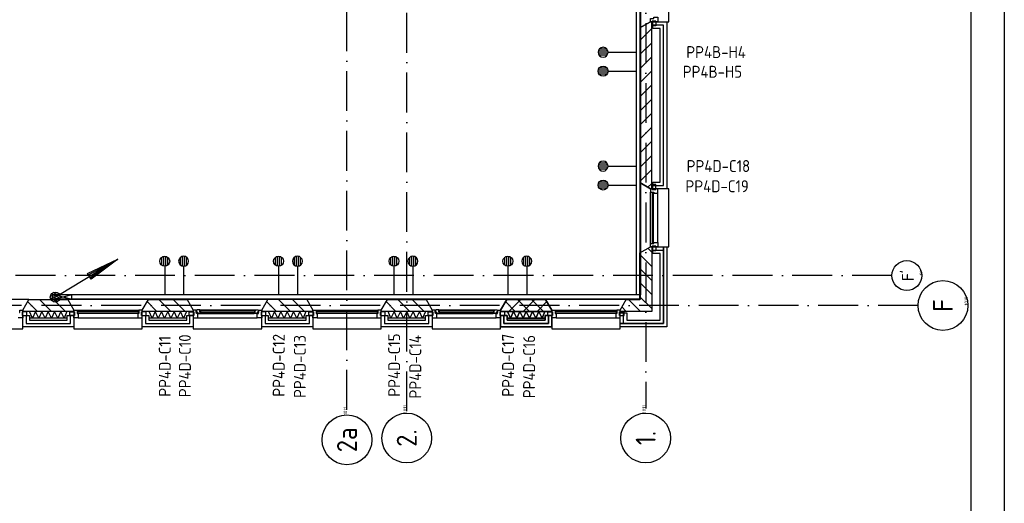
# Model space of a CAD drawing. Header units: millimetres. Extents: x 50250 to 324922, y 191 to 84291.
# Tile 39 of 44: x 225875 to 240707, y 38683 to 45966. Entities that reach past the tile are written whole.
import ezdxf
from ezdxf.enums import TextEntityAlignment as Align

# ---------------------------------------------------------------- set-up
doc = ezdxf.new("R2010")
doc.units = ezdxf.units.MM
doc.header["$LTSCALE"] = 100
doc.linetypes.add('DASHDOT', pattern=[9, 6, -1.5, 0, -1.5])
doc.layers.get('0').update_dxf_attribs({"linetype": 'CONTINUOUS'})
for name, color, linetype in [('AL$7----_STRAMIEN', 1, 'DASHDOT'), ('AL21----_BUITENWAND', 4, 'CONTINUOUS'), ('AL21K---_ISOLATIE', 1, 'CONTINUOUS'), ('AL28----_KONSTRUKTIE', 3, 'CONTINUOUS'), ('AL31----_BUITENKOZ', 7, 'CONTINUOUS'), ('ALL-----_REFLIJNEN', 8, 'CONTINUOUS'), ('ALN-----_BLOCKNAAM', 2, 'CONTINUOUS'), ('ALXA3---_VOLZWART', 14, 'CONTINUOUS'), ('ALXAB---_PREFABBETON', 1, 'CONTINUOUS'), ('EB6441--_ATTRIB', 2, 'CONTINUOUS'), ('EL6126--_PVR', 3, 'CONTINUOUS'), ('EL61303-_WANDGOOT', 3, 'CONTINUOUS'), ('EL6441--_DATACOM', 3, 'CONTINUOUS'), ('LIJN025', 10, 'CONTINUOUS'), ('LIJN050', 90, 'CONTINUOUS'), ('TEKST25', 10, 'CONTINUOUS'), ('TEKST35', 50, 'CONTINUOUS'), ('TEKST50', 90, 'CONTINUOUS')]:
    doc.layers.add(name, color=color, linetype=linetype)
doc.styles.add('1_8', font='ISO', dxfattribs={"height": 1.8})
doc.styles.add('2_0', font='iso', dxfattribs={"height": 200})
doc.styles.add('ISO', font='ISO.SHX')
doc.styles.add('NORATT', font='isocp.shx')
doc.styles.add('ROMAND', font='romand')
doc.styles.get("Standard").update_dxf_attribs({"font": 'iso.shx'})

# ---------------------------------------------------------------- blocks, each defined once
blk = doc.blocks.new('A0-GE')
at = {"layer": 'LIJN025'}
blk.add_lwpolyline([(1500, 841), (1500, 0), (0, 0), (0, 841)], close=True, dxfattribs=at)
at = {"layer": 'LIJN050', "const_width": 0.2}
blk.add_lwpolyline([(1495, 836), (25, 836), (25, 5), (1495, 5)], close=True, dxfattribs=at)
at = {"layer": 'TEKST25', "style": 'ROMAND', "width": 2.899115}
blk.add_attdef('STATUS', text='', height=2.5, dxfattribs=at).set_placement((1454, 71.5), (1493, 71.5), align=Align.FIT)
at = {"layer": 'TEKST25', "style": 'ISO'}
for tag, p in [('E', (1455.25, 66)), ('NAAM-E', (1466.75, 66)), ('DATUM-E', (1485, 66)), ('D', (1455.25, 61)), ('NAAM-D', (1466.75, 61)), ('DATUM-D', (1485, 61)), ('C', (1455.25, 56)), ('NAAM-C', (1466.75, 56)), ('DATUM-C', (1485, 56)), ('B', (1455.25, 51)), ('NAAM-B', (1466.75, 51)), ('DATUM-B', (1485, 51)), ('A', (1455.25, 46)), ('NAAM-A', (1466.75, 46)), ('DATUM-A', (1485, 46))]:
    blk.add_attdef(tag, text='', height=2.5, dxfattribs=at).set_placement(p, align=Align.CENTER)
for tag, p in [('DATUM', (1332.75, 36.25)), ('SCHAAL', (1368, 36.25)), ('GETEKEND', (1398.25, 36.25)), ('GECONTOL.', (1433, 36.25)), ('FORMAAT', (1463.25, 28.25))]:
    blk.add_attdef(tag, p, '', height=2.5, dxfattribs=at)
at = {"layer": 'TEKST35', "style": 'ISO'}
for tag, p in [('PROJECT', (1334.5, 72.5)), ('PLAATS', (1334.5, 63.5)), ('INSTALLATIE-REGEL1', (1334.5, 52.5)), ('INSTALLATIE-REGEL2', (1334.5, 43.5))]:
    blk.add_attdef(tag, p, '', height=4, dxfattribs=at)
blk.add_attdef('PROJ.NR.', text='', height=4, dxfattribs=at).set_placement((1481, 23), align=Align.CENTER)
at = {"layer": 'TEKST50', "style": 'ISO'}
blk.add_attdef('FILE-NAAM', text='', height=5, dxfattribs=at).set_placement((1473.5, 7.5), align=Align.CENTER)
blk = doc.blocks.new('EH100000')
at = {"linetype": 'ByBlock'}
for p, q in [((1, 0.5), (0, 0.5)), ((1, 0.5, 1), (0, 0.5, 1)), ((0, -0.5, 1), (1, -0.5, 1)), ((1, -0.5), (0, -0.5))]:
    blk.add_line(p, q, dxfattribs=at)
at = {"linetype": 'ByBlock', "invisible_edges": 15}
for points in [[(1, -0.5), (0, -0.5), (0, 0.5), (1, 0.5)], [(0, 0.5), (1, 0.5), (1, 0.5, 1), (0, 0.5, 1)], [(0, -0.5, 1), (1, -0.5, 1), (1, -0.5), (0, -0.5)]]:
    blk.add_3dface(points, dxfattribs=at)
at = {"linetype": 'ByBlock', "style": '2_0', "flags": 8}
blk.add_attdef('FUNCTIE', text='', height=0.5, dxfattribs=at).set_placement((0.5, 0), align=Align.MIDDLE)
at = {"linetype": 'ByBlock', "flags": 9}
blk.add_attdef('SCHOT', text='', height=0.5, dxfattribs=at).set_placement((0.5, 0), align=Align.MIDDLE)
blk = doc.blocks.new('ES4X2')
for p, q in [((-0.45, 1.4), (-0.45, 2.6)), ((-0.15, 1.27), (-0.15, 2.73)), ((0.15, 1.27), (0.15, 2.73)), ((0.45, 1.4), (0.45, 2.6)), ((0, 1.25), (0, -3))]:
    blk.add_line(p, q)
blk.add_circle((0, 2), 0.75)
at = {"style": '1_8', "flags": 8}
for tag, p in [('NUMMER', (1.25, 3.5)), ('CODE', (-1.25, 3.5))]:
    blk.add_attdef(tag, text='', height=1.8, rotation=90, dxfattribs=at).set_placement(p, align=Align.MIDDLE_LEFT)
blk.add_attdef('M_CODE', text='', height=1.8, dxfattribs=at).set_placement((0, 0), align=Align.MIDDLE_CENTER)
blk = doc.blocks.new('ES111201')
at = {"color": 0}
for p, q in [((0.38, 0.65), (5.5, 9.53)), ((0.73, 0.15), (-0.73, 0.15)), ((0.6, 0.45), (-0.6, 0.45)), ((0.73, -0.15), (-0.73, -0.15)), ((0.6, -0.45), (-0.6, -0.45))]:
    blk.add_line(p, q, dxfattribs=at)
for points in [[(2.57, 5.45), (5.5, 9.53), (3.43, 4.95)], [(3.22, 5.07), (4.63, 8.01), (2.78, 5.32)]]:
    blk.add_lwpolyline(points, close=True, dxfattribs=at)
blk.add_circle((0, 0), 0.75, dxfattribs=at)
blk = doc.blocks.new('1011')
at = {"layer": 'AL$7----_STRAMIEN', "color": 7, "linetype": 'Continuous'}
blk.add_circle((-750, 0), 750, dxfattribs=at)
at = {"layer": 'AL$7----_STRAMIEN', "color": 3, "linetype": 'Continuous'}
blk.add_attdef('STR-NAAM', text='', height=600, rotation=360, dxfattribs=at).set_placement((-750, 0), align=Align.MIDDLE)
at = {"layer": 'ALN-----_BLOCKNAAM', "linetype": 'Continuous'}
blk.add_text('1011', height=100, dxfattribs=at).set_placement((0, 0))
blk = doc.blocks.new('1010')
at = {"layer": 'AL$7----_STRAMIEN', "color": 7, "linetype": 'Continuous'}
blk.add_circle((0, 750), 750, dxfattribs=at)
at = {"layer": 'AL$7----_STRAMIEN', "color": 3, "linetype": 'Continuous'}
blk.add_attdef('STR-NAAM', text='', height=600, rotation=360, dxfattribs=at).set_placement((0, 750), align=Align.MIDDLE)
at = {"layer": 'ALN-----_BLOCKNAAM', "linetype": 'Continuous'}
blk.add_text('1010', height=100, dxfattribs=at).set_placement((0, 0))

msp = doc.modelspace()

# ---------------------------------------------------------------- linework, layer by layer
at = {"layer": 'AL$7----_STRAMIEN', "color": 1}
msp.add_line((235305, 76516), (235305, 40113), dxfattribs=at)
for points in [[(231705, 40069), (231705, 76516)], [(230805, 40091), (230805, 47108)], [(239014, 42113), (89505, 42113)], [(239405, 41663), (89505, 41663)]]:
    msp.add_lwpolyline(points, dxfattribs=at)
at = {"layer": 'AL21----_BUITENWAND', "color": 8}
for p, q in [((235415, 45936), (235625, 45936)), ((235415, 45836), (235415, 45936)), ((235525, 45836), (235415, 45836)), ((235525, 43521), (235525, 45836)), ((235625, 45936), (235625, 43421)), ((235415, 43421), (235415, 43521)), ((235415, 43521), (235525, 43521)), ((235625, 43421), (235415, 43421)), ((235415, 42446), (235415, 42546)), ((235415, 42546), (235625, 42546)), ((235525, 42446), (235415, 42446)), ((235525, 41443), (235525, 42446)), ((235625, 42546), (235625, 41343)), ((234920, 41553), (235020, 41553)), ((234920, 41343), (234920, 41553)), ((235020, 41553), (235020, 41443)), ((225920, 41512), (226020, 41512)), ((225920, 41343), (225920, 41512)), ((226020, 41512), (226020, 41443)), ((226020, 41443), (226590, 41443)), ((226590, 41512), (226690, 41512)), ((226590, 41443), (226590, 41512)), ((226690, 41512), (226690, 41343)), ((227720, 41512), (227820, 41512)), ((227720, 41343), (227720, 41512)), ((227820, 41512), (227820, 41443)), ((227820, 41443), (228390, 41443)), ((228390, 41512), (228490, 41512)), ((228390, 41443), (228390, 41512)), ((228490, 41512), (228490, 41343)), ((229520, 41512), (229620, 41512)), ((229520, 41343), (229520, 41512)), ((229620, 41512), (229620, 41443)), ((229620, 41443), (230190, 41443)), ((230190, 41512), (230290, 41512)), ((230190, 41443), (230190, 41512)), ((230290, 41512), (230290, 41343)), ((231320, 41512), (231420, 41512)), ((231320, 41343), (231320, 41512)), ((231420, 41512), (231420, 41443)), ((231420, 41443), (231990, 41443)), ((231990, 41512), (232090, 41512)), ((231990, 41443), (231990, 41512)), ((232090, 41512), (232090, 41343)), ((233120, 41512), (233220, 41512)), ((233120, 41343), (233120, 41512)), ((233120, 41512), (233120, 41343)), ((233220, 41512), (233120, 41512)), ((233220, 41512), (233220, 41443)), ((233220, 41443), (233220, 41512)), ((233220, 41443), (233790, 41443)), ((233790, 41443), (233220, 41443)), ((233790, 41512), (233890, 41512)), ((233790, 41443), (233790, 41512)), ((233890, 41512), (233790, 41512)), ((233790, 41512), (233790, 41443)), ((233890, 41512), (233890, 41343)), ((233890, 41343), (233890, 41512)), ((235020, 41443), (235525, 41443)), ((226690, 41343), (225920, 41343)), ((228490, 41343), (227720, 41343)), ((230290, 41343), (229520, 41343)), ((232090, 41343), (231320, 41343)), ((233890, 41343), (233120, 41343)), ((233120, 41343), (233890, 41343)), ((235625, 41343), (234920, 41343))]:
    msp.add_line(p, q, dxfattribs=at)
at = {"layer": 'AL21K---_ISOLATIE', "color": 8, "linetype": 'Continuous'}
for p, q in [((226590, 41573), (226020, 41573)), ((226068, 41473), (226024, 41573)), ((226115, 41573), (226068, 41473)), ((226163, 41473), (226115, 41573)), ((226210, 41573), (226163, 41473)), ((226258, 41473), (226210, 41573)), ((226305, 41573), (226258, 41473)), ((226353, 41473), (226305, 41573)), ((226400, 41573), (226353, 41473)), ((226448, 41473), (226400, 41573)), ((226495, 41573), (226448, 41473)), ((226543, 41473), (226495, 41573)), ((226586, 41573), (226543, 41473)), ((228390, 41573), (227820, 41573)), ((227868, 41473), (227824, 41573)), ((227915, 41573), (227868, 41473)), ((227963, 41473), (227915, 41573)), ((228010, 41573), (227963, 41473)), ((228058, 41473), (228010, 41573)), ((228105, 41573), (228058, 41473)), ((228153, 41473), (228105, 41573)), ((228200, 41573), (228153, 41473)), ((228248, 41473), (228200, 41573)), ((228295, 41573), (228248, 41473)), ((228343, 41473), (228295, 41573)), ((228386, 41573), (228343, 41473)), ((230190, 41573), (229620, 41573)), ((229668, 41473), (229624, 41573)), ((229715, 41573), (229668, 41473)), ((229763, 41473), (229715, 41573)), ((229810, 41573), (229763, 41473)), ((229858, 41473), (229810, 41573)), ((229905, 41573), (229858, 41473)), ((229953, 41473), (229905, 41573)), ((230000, 41573), (229953, 41473)), ((230048, 41473), (230000, 41573)), ((230095, 41573), (230048, 41473)), ((230143, 41473), (230095, 41573)), ((230186, 41573), (230143, 41473)), ((231990, 41573), (231420, 41573)), ((231468, 41473), (231424, 41573)), ((231515, 41573), (231468, 41473)), ((231563, 41473), (231515, 41573)), ((231610, 41573), (231563, 41473)), ((231658, 41473), (231610, 41573)), ((231705, 41573), (231658, 41473)), ((231753, 41473), (231705, 41573)), ((231800, 41573), (231753, 41473)), ((231848, 41473), (231800, 41573)), ((231895, 41573), (231848, 41473)), ((231943, 41473), (231895, 41573)), ((231986, 41573), (231943, 41473)), ((233790, 41573), (233220, 41573)), ((233220, 41573), (233790, 41573)), ((233268, 41473), (233224, 41573)), ((233224, 41573), (233268, 41473)), ((233315, 41573), (233268, 41473)), ((233268, 41473), (233315, 41573)), ((233363, 41473), (233315, 41573)), ((233315, 41573), (233363, 41473)), ((233410, 41573), (233363, 41473)), ((233363, 41473), (233410, 41573)), ((233458, 41473), (233410, 41573)), ((233410, 41573), (233458, 41473)), ((233505, 41573), (233458, 41473)), ((233458, 41473), (233505, 41573)), ((233553, 41473), (233505, 41573)), ((233505, 41573), (233553, 41473)), ((233600, 41573), (233553, 41473)), ((233553, 41473), (233600, 41573)), ((233648, 41473), (233600, 41573)), ((233600, 41573), (233648, 41473)), ((233695, 41573), (233648, 41473)), ((233648, 41473), (233695, 41573)), ((233743, 41473), (233695, 41573)), ((233695, 41573), (233743, 41473)), ((233786, 41573), (233743, 41473)), ((233743, 41473), (233786, 41573)), ((226590, 41473), (226020, 41473)), ((228390, 41473), (227820, 41473)), ((230190, 41473), (229620, 41473)), ((231990, 41473), (231420, 41473)), ((233790, 41473), (233220, 41473)), ((233220, 41473), (233790, 41473))]:
    msp.add_line(p, q, dxfattribs=at)
at = {"layer": 'AL28----_KONSTRUKTIE', "color": 8}
for p, q in [((235375, 45936), (235215, 45844)), ((235215, 45844), (235215, 43514)), ((235395, 45936), (235375, 45936)), ((235395, 43421), (235395, 45936)), ((235215, 43514), (235375, 43421)), ((235375, 43421), (235395, 43421)), ((225920, 41593), (226013, 41753)), ((226013, 41753), (226598, 41753)), ((226598, 41753), (226690, 41593)), ((227720, 41593), (227813, 41753)), ((227813, 41753), (228398, 41753)), ((228398, 41753), (228490, 41593)), ((229520, 41593), (229613, 41753)), ((230198, 41753), (230290, 41593)), ((231320, 41593), (231413, 41753)), ((231413, 41753), (231998, 41753)), ((231998, 41753), (232090, 41593)), ((233120, 41593), (233213, 41753)), ((233213, 41753), (233120, 41593)), ((233213, 41753), (233798, 41753)), ((233798, 41753), (233213, 41753)), ((233798, 41753), (233890, 41593)), ((233890, 41593), (233798, 41753)), ((225920, 41573), (225920, 41593)), ((226690, 41573), (225920, 41573)), ((226690, 41593), (226690, 41573)), ((227720, 41573), (227720, 41593)), ((228490, 41573), (227720, 41573)), ((228490, 41593), (228490, 41573)), ((229520, 41573), (229520, 41593)), ((230290, 41573), (229520, 41573)), ((230290, 41593), (230290, 41573)), ((231320, 41573), (231320, 41593)), ((232090, 41573), (231320, 41573)), ((232090, 41593), (232090, 41573)), ((233120, 41573), (233120, 41593)), ((233120, 41593), (233120, 41573)), ((233890, 41573), (233120, 41573)), ((233120, 41573), (233890, 41573)), ((233890, 41593), (233890, 41573)), ((233890, 41573), (233890, 41593))]:
    msp.add_line(p, q, dxfattribs=at)
at = {"layer": 'AL28----_KONSTRUKTIE', "color": 8, "linetype": 'Continuous'}
for p, q in [((235215, 42454), (235375, 42546)), ((235215, 41753), (235215, 42454)), ((235375, 42546), (235395, 42546)), ((235395, 42546), (235395, 41573)), ((234920, 41593), (235013, 41753)), ((235013, 41753), (235215, 41753)), ((234920, 41573), (234920, 41593)), ((235395, 41573), (234920, 41573))]:
    msp.add_line(p, q, dxfattribs=at)
at = {"layer": 'AL31----_BUITENKOZ', "color": 8}
for p, q in [((226013, 41753), (224798, 41753)), ((225920, 41593), (226013, 41753)), ((226598, 41753), (226690, 41593)), ((227813, 41753), (226598, 41753)), ((227720, 41593), (227813, 41753)), ((228398, 41753), (228490, 41593)), ((229520, 41593), (229613, 41753)), ((230198, 41753), (230290, 41593)), ((231320, 41593), (231413, 41753)), ((231998, 41753), (232090, 41593)), ((233213, 41753), (231998, 41753)), ((233120, 41593), (233213, 41753)), ((225870, 41557), (225876, 41557)), ((225876, 41593), (225920, 41593)), ((225876, 41557), (225876, 41593)), ((225910, 41568), (225910, 41512)), ((225920, 41568), (225910, 41568)), ((225981, 41568), (225910, 41568)), ((225910, 41568), (225910, 41512)), ((225920, 41593), (225920, 41568)), ((225920, 41313), (225920, 41593)), ((225981, 41512), (225981, 41568)), ((226629, 41568), (226700, 41568)), ((226629, 41512), (226629, 41568)), ((226690, 41593), (226690, 41313)), ((226700, 41568), (226700, 41512)), ((226740, 41593), (227670, 41593)), ((227781, 41568), (227710, 41568)), ((227710, 41568), (227710, 41512)), ((227720, 41313), (227720, 41593)), ((227781, 41512), (227781, 41568)), ((228429, 41568), (228500, 41568)), ((228429, 41512), (228429, 41568)), ((228534, 41593), (228490, 41593)), ((228490, 41593), (228490, 41568)), ((228490, 41593), (228490, 41313)), ((228490, 41568), (228500, 41568)), ((228500, 41568), (228500, 41512)), ((228500, 41568), (228500, 41512)), ((228534, 41557), (228534, 41593)), ((228540, 41557), (228534, 41557)), ((228537, 41592), (228537, 41562)), ((228544, 41592), (228537, 41592)), ((228537, 41562), (228560, 41562)), ((228540, 41542), (228540, 41557)), ((228557, 41542), (228540, 41542)), ((228547, 41596), (228544, 41592)), ((228589, 41596), (228547, 41596)), ((228552, 41557), (228552, 41542)), ((228560, 41557), (228552, 41557)), ((228552, 41542), (228557, 41542)), ((228557, 41542), (228604, 41542)), ((228557, 41479), (228557, 41542)), ((228560, 41562), (228560, 41557)), ((228589, 41596), (229421, 41596)), ((228589, 41555), (228589, 41596)), ((228606, 41594), (228589, 41594)), ((228589, 41594), (228589, 41581)), ((228589, 41581), (228606, 41581)), ((228606, 41555), (228589, 41555)), ((228604, 41542), (228606, 41555)), ((228604, 41542), (229406, 41542)), ((228606, 41581), (228606, 41594)), ((229404, 41594), (229421, 41594)), ((229404, 41581), (229404, 41594)), ((229421, 41581), (229404, 41581)), ((229404, 41555), (229421, 41555)), ((229406, 41542), (229404, 41555)), ((229453, 41542), (229406, 41542)), ((229421, 41596), (229463, 41596)), ((229421, 41555), (229421, 41596)), ((229421, 41594), (229421, 41581)), ((229450, 41562), (229450, 41557)), ((229473, 41562), (229450, 41562)), ((229450, 41557), (229458, 41557)), ((229453, 41542), (229470, 41542)), ((229453, 41479), (229453, 41542)), ((229458, 41542), (229453, 41542)), ((229458, 41557), (229458, 41542)), ((229463, 41596), (229466, 41592)), ((229466, 41592), (229473, 41592)), ((229470, 41557), (229476, 41557)), ((229470, 41542), (229470, 41557)), ((229473, 41592), (229473, 41562)), ((229476, 41593), (229520, 41593)), ((229476, 41557), (229476, 41593)), ((229510, 41568), (229510, 41512)), ((229520, 41568), (229510, 41568)), ((229581, 41568), (229510, 41568)), ((229510, 41568), (229510, 41512)), ((229520, 41593), (229520, 41568)), ((229520, 41313), (229520, 41593)), ((229581, 41512), (229581, 41568)), ((230229, 41568), (230300, 41568)), ((230229, 41512), (230229, 41568)), ((230290, 41593), (230290, 41313)), ((230300, 41568), (230300, 41512)), ((230340, 41593), (231270, 41593)), ((231381, 41568), (231310, 41568)), ((231310, 41568), (231310, 41512)), ((231320, 41313), (231320, 41593)), ((231381, 41512), (231381, 41568)), ((232029, 41568), (232100, 41568)), ((232029, 41512), (232029, 41568)), ((232134, 41593), (232090, 41593)), ((232090, 41593), (232090, 41568)), ((232090, 41593), (232090, 41313)), ((232090, 41568), (232100, 41568)), ((232100, 41568), (232100, 41512)), ((232100, 41568), (232100, 41512)), ((232134, 41557), (232134, 41593)), ((232140, 41557), (232134, 41557)), ((232137, 41592), (232137, 41562)), ((232144, 41592), (232137, 41592)), ((232137, 41562), (232160, 41562)), ((232140, 41542), (232140, 41557)), ((232157, 41542), (232140, 41542)), ((232147, 41596), (232144, 41592)), ((232189, 41596), (232147, 41596)), ((232152, 41557), (232152, 41542)), ((232160, 41557), (232152, 41557)), ((232152, 41542), (232157, 41542)), ((232157, 41542), (232204, 41542)), ((232157, 41479), (232157, 41542)), ((232160, 41562), (232160, 41557)), ((232189, 41596), (233021, 41596)), ((232189, 41555), (232189, 41596)), ((232206, 41594), (232189, 41594)), ((232189, 41594), (232189, 41581)), ((232189, 41581), (232206, 41581)), ((232206, 41555), (232189, 41555)), ((232204, 41542), (232206, 41555)), ((232204, 41542), (233006, 41542)), ((232206, 41581), (232206, 41594)), ((233004, 41594), (233021, 41594)), ((233004, 41581), (233004, 41594)), ((233021, 41581), (233004, 41581)), ((233004, 41555), (233021, 41555)), ((233006, 41542), (233004, 41555)), ((233053, 41542), (233006, 41542)), ((233021, 41596), (233063, 41596)), ((233021, 41555), (233021, 41596)), ((233021, 41594), (233021, 41581)), ((233050, 41562), (233050, 41557)), ((233073, 41562), (233050, 41562)), ((233050, 41557), (233058, 41557)), ((233058, 41542), (233053, 41542)), ((233053, 41542), (233070, 41542)), ((233053, 41479), (233053, 41542)), ((233058, 41557), (233058, 41542)), ((233063, 41596), (233066, 41592)), ((233066, 41592), (233073, 41592)), ((233070, 41557), (233076, 41557)), ((233070, 41542), (233070, 41557)), ((233073, 41592), (233073, 41562)), ((233076, 41593), (233120, 41593)), ((233076, 41557), (233076, 41593)), ((233110, 41568), (233110, 41512)), ((233120, 41568), (233110, 41568)), ((233181, 41568), (233110, 41568)), ((233110, 41568), (233110, 41512)), ((233120, 41593), (233120, 41568)), ((233120, 41313), (233120, 41593)), ((233181, 41512), (233181, 41568)), ((225920, 41479), (225853, 41479)), ((225910, 41512), (225920, 41512)), ((225910, 41512), (225981, 41512)), ((225920, 41512), (225920, 41479)), ((226700, 41512), (226629, 41512)), ((226757, 41479), (227653, 41479)), ((227710, 41512), (227781, 41512)), ((228500, 41512), (228429, 41512)), ((228490, 41512), (228490, 41479)), ((228500, 41512), (228490, 41512)), ((228490, 41479), (228557, 41479)), ((228557, 41479), (229453, 41479)), ((229520, 41479), (229453, 41479)), ((229510, 41512), (229520, 41512)), ((229510, 41512), (229581, 41512)), ((229520, 41512), (229520, 41479)), ((230300, 41512), (230229, 41512)), ((230357, 41479), (231253, 41479)), ((231310, 41512), (231381, 41512)), ((232100, 41512), (232029, 41512)), ((232090, 41512), (232090, 41479)), ((232100, 41512), (232090, 41512)), ((232090, 41479), (232157, 41479)), ((232157, 41479), (233053, 41479)), ((233120, 41479), (233053, 41479)), ((233110, 41512), (233120, 41512)), ((233110, 41512), (233181, 41512)), ((233120, 41512), (233120, 41479)), ((224890, 41313), (225920, 41313)), ((226690, 41313), (227720, 41313)), ((228490, 41313), (229520, 41313)), ((230290, 41313), (231320, 41313)), ((232090, 41313), (233120, 41313))]:
    msp.add_line(p, q, dxfattribs=at)
at = {"layer": 'AL31----_BUITENKOZ', "color": 8, "linetype": 'Continuous'}
for p, q in [((226690, 41593), (226740, 41593)), ((226690, 41568), (226690, 41593)), ((226690, 41568), (226690, 41568)), ((226700, 41568), (226690, 41568)), ((226700, 41512), (226700, 41568)), ((226740, 41593), (226740, 41542)), ((226740, 41593), (226740, 41593)), ((226740, 41542), (226757, 41542)), ((227665, 41567), (226745, 41567)), ((226745, 41567), (226745, 41546)), ((226745, 41546), (227665, 41546)), ((226757, 41542), (226757, 41479)), ((227653, 41542), (227653, 41479)), ((227670, 41542), (227653, 41542)), ((227665, 41546), (227665, 41567)), ((227720, 41593), (227670, 41593)), ((227670, 41593), (227670, 41542)), ((227670, 41593), (227670, 41593)), ((227710, 41568), (227720, 41568)), ((227710, 41512), (227710, 41568)), ((227720, 41568), (227720, 41593)), ((227720, 41568), (227720, 41568)), ((229419, 41578), (228591, 41578)), ((228591, 41578), (228591, 41557)), ((228591, 41557), (229419, 41557)), ((229419, 41557), (229419, 41578)), ((230290, 41593), (230340, 41593)), ((230290, 41568), (230290, 41593)), ((230290, 41568), (230290, 41568)), ((230300, 41568), (230290, 41568)), ((230300, 41512), (230300, 41568)), ((230340, 41593), (230340, 41542)), ((230340, 41593), (230340, 41593)), ((230340, 41542), (230357, 41542)), ((231265, 41567), (230345, 41567)), ((230345, 41567), (230345, 41546)), ((230345, 41546), (231265, 41546)), ((230357, 41542), (230357, 41479)), ((231253, 41542), (231253, 41479)), ((231270, 41542), (231253, 41542)), ((231265, 41546), (231265, 41567)), ((231320, 41593), (231270, 41593)), ((231270, 41593), (231270, 41542)), ((231270, 41593), (231270, 41593)), ((231310, 41568), (231320, 41568)), ((231310, 41512), (231310, 41568)), ((231320, 41568), (231320, 41593)), ((231320, 41568), (231320, 41568)), ((233019, 41578), (232191, 41578)), ((232191, 41578), (232191, 41557)), ((232191, 41557), (233019, 41557)), ((233019, 41557), (233019, 41578)), ((226690, 41512), (226700, 41512)), ((226690, 41479), (226690, 41512)), ((226757, 41479), (226690, 41479)), ((226757, 41479), (226757, 41479)), ((226757, 41479), (226757, 41479)), ((226757, 41479), (226757, 41479)), ((226757, 41479), (226757, 41479)), ((227653, 41479), (227720, 41479)), ((227653, 41479), (227653, 41479)), ((227653, 41479), (227653, 41479)), ((227653, 41479), (227653, 41479)), ((227653, 41479), (227653, 41479)), ((227720, 41512), (227710, 41512)), ((227720, 41479), (227720, 41512)), ((230290, 41512), (230300, 41512)), ((230290, 41479), (230290, 41512)), ((230357, 41479), (230290, 41479)), ((230357, 41479), (230357, 41479)), ((230357, 41479), (230357, 41479)), ((230357, 41479), (230357, 41479)), ((230357, 41479), (230357, 41479)), ((231253, 41479), (231320, 41479)), ((231253, 41479), (231253, 41479)), ((231253, 41479), (231253, 41479)), ((231253, 41479), (231253, 41479)), ((231253, 41479), (231253, 41479)), ((231320, 41512), (231310, 41512)), ((231320, 41479), (231320, 41512))]:
    msp.add_line(p, q, dxfattribs=at)
at = {"layer": 'AL31----_BUITENKOZ', "color": 8}
for points in [[(235375, 46811), (235215, 46904), (235215, 45844), (235375, 45936), (235655, 45936), (235655, 46811)], [(235400, 45946), (235456, 45946), (235456, 45875), (235400, 45875)], [(235375, 43421), (235215, 43514), (235215, 42454), (235375, 42546), (235655, 42546), (235655, 43421)], [(235400, 43411), (235456, 43411), (235456, 43482), (235400, 43482)], [(235400, 42556), (235456, 42556), (235456, 42485), (235400, 42485)], [(234920, 41593), (235013, 41753), (233798, 41753), (233890, 41593), (233890, 41313), (234920, 41313)], [(233900, 41568), (233900, 41512), (233829, 41512), (233829, 41568)], [(234910, 41568), (234910, 41512), (234981, 41512), (234981, 41568)]]:
    msp.add_lwpolyline(points, close=True, dxfattribs=at)
at = {"layer": 'AL31----_BUITENKOZ', "color": 8, "linetype": 'Continuous'}
for points in [[(235375, 45986), (235375, 45986), (235426, 45986), (235426, 46003), (235489, 46003), (235489, 46003), (235489, 46003), (235489, 46003), (235489, 46003), (235489, 45936), (235456, 45936), (235456, 45946), (235400, 45946), (235400, 45936), (235400, 45936), (235375, 45936)], [(235375, 43371), (235375, 43371), (235426, 43371), (235426, 43354), (235489, 43354), (235489, 43354), (235489, 43354), (235489, 43354), (235489, 43354), (235489, 43421), (235456, 43421), (235456, 43411), (235400, 43411), (235400, 43421), (235400, 43421), (235375, 43421)], [(235401, 42601), (235422, 42601), (235422, 43366), (235401, 43366)], [(235375, 42596), (235375, 42596), (235426, 42596), (235426, 42613), (235489, 42613), (235489, 42613), (235489, 42613), (235489, 42613), (235489, 42613), (235489, 42546), (235456, 42546), (235456, 42556), (235400, 42556), (235400, 42546), (235400, 42546), (235375, 42546)], [(233940, 41593), (233940, 41593), (233940, 41542), (233957, 41542), (233957, 41479), (233957, 41479), (233957, 41479), (233957, 41479), (233957, 41479), (233890, 41479), (233890, 41512), (233900, 41512), (233900, 41568), (233890, 41568), (233890, 41568), (233890, 41593)], [(233945, 41567), (233945, 41546), (234865, 41546), (234865, 41567)], [(234870, 41593), (234870, 41593), (234870, 41542), (234853, 41542), (234853, 41479), (234853, 41479), (234853, 41479), (234853, 41479), (234853, 41479), (234920, 41479), (234920, 41512), (234910, 41512), (234910, 41568), (234920, 41568), (234920, 41568), (234920, 41593)]]:
    msp.add_lwpolyline(points, close=True, dxfattribs=at)
at = {"layer": 'AL31----_BUITENKOZ', "color": 8}
for points in [[(235375, 42596), (235375, 43371)], [(235489, 42613), (235489, 43354)], [(233940, 41593), (234870, 41593)], [(233957, 41479), (234853, 41479)]]:
    msp.add_lwpolyline(points, dxfattribs=at)
at = {"layer": 'ALL-----_REFLIJNEN', "color": 8, "linetype": 'Continuous'}
for p, q in [((235575, 45886), (235415, 45886)), ((235575, 43471), (235575, 45886)), ((235415, 43471), (235575, 43471)), ((235415, 42496), (235575, 42496)), ((235575, 42546), (235575, 41393)), ((235575, 41393), (235575, 42546)), ((235575, 42496), (235575, 41393)), ((234970, 41393), (234970, 41553)), ((225970, 41512), (225970, 41393)), ((225970, 41393), (226640, 41393)), ((226640, 41393), (226640, 41512)), ((227770, 41512), (227770, 41393)), ((227770, 41393), (228440, 41393)), ((228440, 41393), (228440, 41512)), ((229570, 41512), (229570, 41393)), ((229570, 41393), (230240, 41393)), ((230240, 41393), (230240, 41512)), ((231370, 41512), (231370, 41393)), ((231370, 41393), (232040, 41393)), ((232040, 41393), (232040, 41512)), ((233170, 41512), (233170, 41393)), ((233170, 41393), (233170, 41512)), ((233170, 41393), (233840, 41393)), ((233840, 41393), (233170, 41393)), ((233840, 41393), (233840, 41512)), ((233840, 41512), (233840, 41393)), ((235575, 41393), (234920, 41393)), ((234920, 41393), (235575, 41393)), ((235575, 41393), (234970, 41393))]:
    msp.add_line(p, q, dxfattribs=at)
at = {"layer": 'ALXA3---_VOLZWART', "color": 8}
for p, q in [((235575, 45886), (235415, 45886)), ((235575, 43471), (235575, 45886)), ((235415, 43471), (235575, 43471)), ((235415, 42496), (235575, 42496)), ((235575, 42496), (235575, 41393)), ((234970, 41393), (234970, 41553)), ((225970, 41512), (225970, 41393)), ((225970, 41393), (226640, 41393)), ((226640, 41393), (226640, 41512)), ((227770, 41512), (227770, 41393)), ((227770, 41393), (228440, 41393)), ((228440, 41393), (228440, 41512)), ((229570, 41512), (229570, 41393)), ((229570, 41393), (230240, 41393)), ((230240, 41393), (230240, 41512)), ((231370, 41512), (231370, 41393)), ((231370, 41393), (232040, 41393)), ((232040, 41393), (232040, 41512)), ((233170, 41512), (233170, 41393)), ((233170, 41393), (233170, 41512)), ((233170, 41393), (233840, 41393)), ((233840, 41393), (233170, 41393)), ((233840, 41393), (233840, 41512)), ((233840, 41512), (233840, 41393)), ((235575, 41393), (234970, 41393))]:
    msp.add_line(p, q, dxfattribs=at)
at = {"layer": 'ALXAB---_PREFABBETON', "color": 8}
for p, q in [((235215, 45652), (235395, 45832)), ((235215, 45440), (235395, 45620)), ((235215, 45228), (235395, 45408)), ((235215, 45016), (235395, 45196)), ((235215, 44804), (235395, 44984)), ((235215, 44591), (235395, 44771)), ((235215, 44379), (235395, 44559)), ((235215, 44167), (235395, 44347)), ((235215, 43955), (235395, 44135)), ((235215, 43743), (235395, 43923)), ((235215, 43531), (235395, 43711)), ((235339, 43442), (235395, 43499)), ((235215, 42432), (235395, 42252)), ((235336, 42524), (235395, 42464)), ((235215, 42220), (235395, 42040)), ((235215, 42008), (235395, 41828)), ((226141, 41573), (225994, 41721)), ((226353, 41573), (226173, 41753)), ((226566, 41573), (226386, 41753)), ((227941, 41573), (227794, 41721)), ((228153, 41573), (227973, 41753)), ((228366, 41573), (228186, 41753)), ((229741, 41573), (229594, 41721)), ((229953, 41573), (229773, 41753)), ((230166, 41573), (229986, 41753)), ((231541, 41573), (231394, 41721)), ((231753, 41573), (231573, 41753)), ((231966, 41573), (231786, 41753)), ((233341, 41573), (233194, 41721)), ((233245, 41573), (233425, 41753)), ((233553, 41573), (233373, 41753)), ((233457, 41573), (233637, 41753)), ((233766, 41573), (233586, 41753)), ((233669, 41573), (233816, 41721)), ((235045, 41753), (235225, 41573)), ((235215, 41795), (235395, 41615)), ((225929, 41573), (225920, 41582)), ((227729, 41573), (227720, 41582)), ((229529, 41573), (229520, 41582)), ((231329, 41573), (231320, 41582)), ((233129, 41573), (233120, 41582)), ((233881, 41573), (233890, 41582)), ((234947, 41640), (235013, 41573))]:
    msp.add_line(p, q, dxfattribs=at)
at = {"layer": 'EL61303-_WANDGOOT'}
for p, q in [((226373, 41756, -1500), (226373, 41821)), ((226409, 41821), (226658, 41756)), ((226411, 41756, -1500), (226411, 41821, 120)), ((226658, 41821), (226411, 41756, -1500)), ((226658, 41756), (226658, 41821)), ((235228, 41756), (235227, 41821))]:
    msp.add_line(p, q, dxfattribs=at)

# ---------------------------------------------------------------- block references
at = {"xscale": 100, "yscale": 100, "zscale": 100}
msp.add_blockref('A0-GE', (90707, 191), dxfattribs=at)
at = {"layer": 'AL$7----_STRAMIEN', "rotation": 90}
for name, p, xscale, yscale, zscale, values in [('1010', (239464, 42113), 0.3, 0.3, 0.3, {'STR-NAAM': "F'"}), ('1010', (240158, 41663), 0.5, 0.5, 0.5, {'STR-NAAM': 'F'}), ('1011', (230805, 40014), 0.5, 0.5, 0.5, {'STR-NAAM': '2a'}), ('1011', (231705, 40041), 0.5, 0.5, 0.5, {'STR-NAAM': '2.'}), ('1011', (235305, 40041), 0.5, 0.5, 0.5, {'STR-NAAM': '1.'})]:
    msp.add_blockref(name, p, dxfattribs=dict(at, xscale=xscale, yscale=yscale, zscale=zscale)).add_auto_attribs(values)
at = {"layer": 'EL6126--_PVR', "xscale": 99.99999999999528, "yscale": 99.99999999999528, "zscale": 99.99999999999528, "rotation": 331.2781252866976}
msp.add_blockref('ES111201', (226411, 41789, -690), dxfattribs=at)
at = {"layer": 'EL61303-_WANDGOOT', "xscale": 6390, "yscale": 65, "zscale": 120, "rotation": 89.99999999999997}
msp.add_blockref('EH100000', (235195, 41821), dxfattribs=at)
at = {"layer": 'EL61303-_WANDGOOT', "xscale": 8855, "yscale": 65, "zscale": 120}
msp.add_blockref('EH100000', (226373, 41789), dxfattribs=at)
at = {"layer": 'EL6441--_DATACOM'}
ref = msp.add_blockref('ES4X2', (234863, 45476, -1500), dxfattribs=dict(at, xscale=-100, yscale=100, zscale=100, rotation=90))
ref.add_attrib('CODE', 'PP4B-H4', dxfattribs={"layer": 'EB6441--_ATTRIB', "color": 1, "height": 180, "style": 'NORATT', "flags": 8}).set_placement((235917, 45478, -1500), align=Align.MIDDLE_LEFT)
ref = msp.add_blockref('ES4X2', (234863, 45191, -1500), dxfattribs=dict(at, xscale=100, yscale=100, zscale=100, rotation=90))
ref.add_attrib('CODE', 'PP4B-H5', dxfattribs={"layer": 'EB6441--_ATTRIB', "color": 1, "height": 180, "style": 'NORATT', "flags": 8}).set_placement((236757, 45182, -1500), align=Align.MIDDLE_RIGHT)
ref = msp.add_blockref('ES4X2', (234863, 43761, -1500), dxfattribs=dict(at, xscale=-100, yscale=100, zscale=100, rotation=90))
ref.add_attrib('CODE', 'PP4D-C18', dxfattribs={"layer": 'EB6441--_ATTRIB', "color": 1, "height": 180, "style": 'NORATT', "flags": 8}).set_placement((235922, 43762, -1500), align=Align.MIDDLE_LEFT)
ref = msp.add_blockref('ES4X2', (234863, 43476, -1500), dxfattribs=dict(at, xscale=100, yscale=100, zscale=100, rotation=90))
ref.add_attrib('CODE', 'PP4D-C19', dxfattribs={"layer": 'EB6441--_ATTRIB', "color": 1, "height": 180, "style": 'NORATT', "flags": 8}).set_placement((236858, 43458, -1500), align=Align.MIDDLE_RIGHT)
ref = msp.add_blockref('ES4X2', (228059, 42129, -1500), dxfattribs=dict(at, xscale=100, yscale=100, zscale=100))
ref.add_attrib('CODE', 'PP4D-C11', dxfattribs={"layer": 'EB6441--_ATTRIB', "color": 1, "height": 180, "rotation": 90, "style": 'NORATT', "flags": 8}).set_placement((228061, 40289, -1500), align=Align.MIDDLE_LEFT)
ref = msp.add_blockref('ES4X2', (228344, 42129, -1500), dxfattribs=dict(at, xscale=-100, yscale=100, zscale=100))
ref.add_attrib('CODE', 'PP4D-C10', dxfattribs={"layer": 'EB6441--_ATTRIB', "color": 1, "height": 180, "rotation": 90, "style": 'NORATT', "flags": 8}).set_placement((228363, 41227, -1500), align=Align.MIDDLE_RIGHT)
ref = msp.add_blockref('ES4X2', (229774, 42129, -1500), dxfattribs=dict(at, xscale=100, yscale=100, zscale=100))
ref.add_attrib('CODE', 'PP4D-C12', dxfattribs={"layer": 'EB6441--_ATTRIB', "color": 1, "height": 180, "rotation": 90, "style": 'NORATT', "flags": 8}).set_placement((229777, 40289, -1500), align=Align.MIDDLE_LEFT)
ref = msp.add_blockref('ES4X2', (230059, 42129, -1500), dxfattribs=dict(at, xscale=-100, yscale=100, zscale=100))
ref.add_attrib('CODE', 'PP4D-C13', dxfattribs={"layer": 'EB6441--_ATTRIB', "color": 1, "height": 180, "rotation": 90, "style": 'NORATT', "flags": 8}).set_placement((230095, 41218, -1500), align=Align.MIDDLE_RIGHT)
ref = msp.add_blockref('ES4X2', (231513, 42129, -1500), dxfattribs=dict(at, xscale=100, yscale=100, zscale=100))
ref.add_attrib('CODE', 'PP4D-C15', dxfattribs={"layer": 'EB6441--_ATTRIB', "color": 1, "height": 180, "rotation": 90, "style": 'NORATT', "flags": 8}).set_placement((231516, 40289, -1500), align=Align.MIDDLE_LEFT)
ref = msp.add_blockref('ES4X2', (231798, 42129, -1500), dxfattribs=dict(at, xscale=-100, yscale=100, zscale=100))
ref.add_attrib('CODE', 'PP4D-C14', dxfattribs={"layer": 'EB6441--_ATTRIB', "color": 1, "height": 180, "rotation": 90, "style": 'NORATT', "flags": 8}).set_placement((231834, 41218, -1500), align=Align.MIDDLE_RIGHT)
ref = msp.add_blockref('ES4X2', (233229, 42129, -1500), dxfattribs=dict(at, xscale=100, yscale=100, zscale=100))
ref.add_attrib('CODE', 'PP4D-C17', dxfattribs={"layer": 'EB6441--_ATTRIB', "color": 1, "height": 180, "rotation": 90, "style": 'NORATT', "flags": 8}).set_placement((233231, 40289, -1500), align=Align.MIDDLE_LEFT)
ref = msp.add_blockref('ES4X2', (233514, 42129, -1500), dxfattribs=dict(at, xscale=-100, yscale=100, zscale=100))
ref.add_attrib('CODE', 'PP4D-C16', dxfattribs={"layer": 'EB6441--_ATTRIB', "color": 1, "height": 180, "rotation": 90, "style": 'NORATT', "flags": 8}).set_placement((233549, 41218, -1500), align=Align.MIDDLE_RIGHT)

doc.saveas('drawing.dxf')
